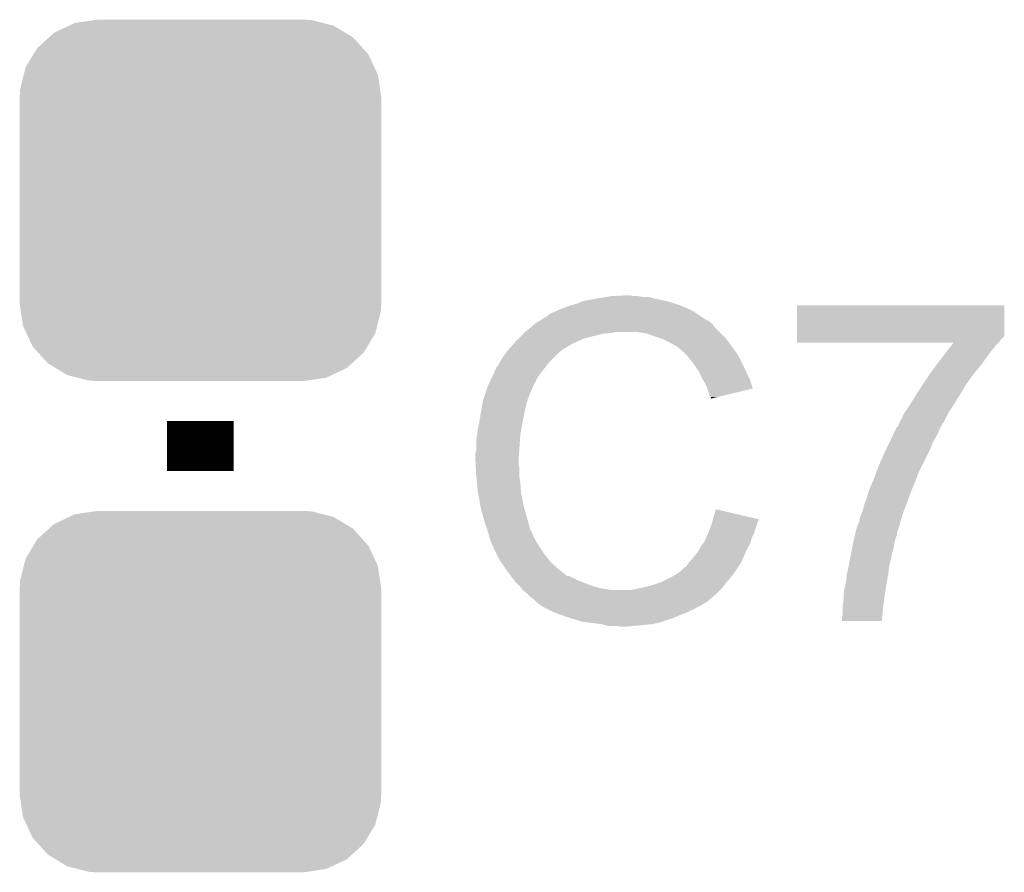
# Model space of a CAD drawing. Extents: x -0.05 to 0.95, y -0.15 to 1.37.
# Tile 18 of 28: x 0.58 to 0.7, y 0.59 to 0.7. Entities that reach past the tile are written whole.
import ezdxf

# ---------------------------------------------------------------- set-up
doc = ezdxf.new("R2010")
doc.units = 0
doc.layers.get('0').update_dxf_attribs({"linetype": 'CONTINUOUS'})
doc.layers.add('ST67W_CLICK_V101_GTO', color=14, linetype='CONTINUOUS')
doc.layers.add('ST67W_CLICK_V101_GTS', color=12, linetype='CONTINUOUS')

# ---------------------------------------------------------------- blocks, each defined once
blk = doc.blocks.new('CUSTOM_76')
for points in [[(-0.01578, 0.02098), (-0.01509, 0.0213), (0.01599, 0.02098), (0.01472, 0.0213)], [(-0.01509, 0.0213), (-0.01273, 0.02165), (0.01472, 0.0213), (0.01336, 0.02165)], [(-0.01273, 0.02165), (-0.0124, 0.0217), (0.01336, 0.02165), (0.0124, 0.0217)], [(-0.01818, 0.01957), (-0.01755, 0.02014), (0.01832, 0.01957), (0.01738, 0.02014)], [(-0.01755, 0.02014), (-0.01578, 0.02098), (0.01738, 0.02014), (0.01599, 0.02098)], [(-0.01957, 0.01832), (-0.01818, 0.01957), (0.01945, 0.01832), (0.01832, 0.01957)], [(-0.02004, 0.01755), (-0.01957, 0.01832), (0.02014, 0.01755), (0.01945, 0.01832)], [(-0.02098, 0.01599), (-0.02004, 0.01755), (0.02088, 0.01599), (0.02014, 0.01755)], [(-0.02121, 0.01509), (-0.02098, 0.01599), (0.0213, 0.01509), (0.02088, 0.01599)], [(-0.02165, 0.01336), (-0.02121, 0.01509), (0.02156, 0.01336), (0.0213, 0.01509)], [(-0.0217, 0.0124), (-0.02165, 0.01336), (0.0217, 0.0124), (0.02156, 0.01336)], [(-0.0217, -0.0124), (-0.0217, 0.0124), (0.0217, -0.0124), (0.0217, 0.0124)], [(-0.02156, -0.01336), (-0.0217, -0.0124), (0.02165, -0.01336), (0.0217, -0.0124)], [(-0.0213, -0.01509), (-0.02156, -0.01336), (0.02121, -0.01509), (0.02165, -0.01336)], [(-0.02088, -0.01599), (-0.0213, -0.01509), (0.02098, -0.01599), (0.02121, -0.01509)], [(-0.02014, -0.01755), (-0.02088, -0.01599), (0.02004, -0.01755), (0.02098, -0.01599)], [(-0.01945, -0.01832), (-0.02014, -0.01755), (0.01957, -0.01832), (0.02004, -0.01755)], [(-0.01832, -0.01957), (-0.01945, -0.01832), (0.01818, -0.01957), (0.01957, -0.01832)], [(-0.01738, -0.02014), (-0.01832, -0.01957), (0.01755, -0.02014), (0.01818, -0.01957)], [(-0.01599, -0.02098), (-0.01738, -0.02014), (0.01578, -0.02098), (0.01755, -0.02014)], [(-0.01472, -0.0213), (-0.01599, -0.02098), (0.01509, -0.0213), (0.01578, -0.02098)], [(-0.01336, -0.02165), (-0.01472, -0.0213), (0.01273, -0.02165), (0.01509, -0.0213)], [(-0.0124, -0.0217), (-0.01336, -0.02165), (0.0124, -0.0217), (0.01273, -0.02165)]]:
    blk.add_solid(points)

msp = doc.modelspace()

# ---------------------------------------------------------------- linework, layer by layer
at = {"layer": 'ST67W_CLICK_V101_GTO', "const_width": 0.008}
msp.add_lwpolyline([(0.601, 0.643), (0.601, 0.649)], dxfattribs=at)
at = {"layer": 'ST67W_CLICK_V101_GTO'}
for points in [[(0.6462, 0.6631), (0.6469, 0.6634), (0.65796, 0.6631), (0.657, 0.6634)], [(0.6469, 0.6634), (0.6485, 0.6637), (0.657, 0.6634), (0.6555, 0.6637)], [(0.6485, 0.6637), (0.6497, 0.6639), (0.6555, 0.6637), (0.6548, 0.6639)], [(0.6497, 0.6639), (0.6503, 0.664), (0.6541, 0.6639), (0.6535, 0.664)], [(0.6503, 0.664), (0.6521, 0.6641), (0.653, 0.664), (0.6526, 0.6641)], [(0.6428, 0.6618), (0.6432, 0.662), (0.66072, 0.6618), (0.66044, 0.662)], [(0.6432, 0.662), (0.6435, 0.6621), (0.66044, 0.662), (0.6603, 0.6621)], [(0.6435, 0.6621), (0.6439, 0.6623), (0.6603, 0.6621), (0.6599, 0.6623)], [(0.6439, 0.6623), (0.6444, 0.6625), (0.6599, 0.6623), (0.6595, 0.6625)], [(0.6444, 0.6625), (0.6449, 0.6627), (0.6595, 0.6625), (0.65905, 0.6627)], [(0.6449, 0.6627), (0.6455, 0.6629), (0.65905, 0.6627), (0.6586, 0.6629)], [(0.6455, 0.6629), (0.6462, 0.6631), (0.6586, 0.6629), (0.65796, 0.6631)], [(0.6726, 0.6592), (0.6726, 0.6629), (0.6975, 0.6592), (0.6975, 0.6629)], [(0.6726, 0.6629), (0.6726, 0.6629), (0.6975, 0.6629), (0.6726, 0.6629)], [(0.64106, 0.6606), (0.6413, 0.6608), (0.6625, 0.6606), (0.6623, 0.6608)], [(0.6413, 0.6608), (0.64147, 0.6609), (0.6623, 0.6608), (0.6622, 0.6609)], [(0.64147, 0.6609), (0.64163, 0.661), (0.6622, 0.6609), (0.662, 0.661)], [(0.64163, 0.661), (0.6418, 0.6611), (0.662, 0.661), (0.6619, 0.6611)], [(0.6418, 0.6611), (0.64263, 0.6616), (0.6618, 0.6611), (0.661, 0.6616)], [(0.6418, 0.6611), (0.6418, 0.6611), (0.6619, 0.6611), (0.6618, 0.6611)], [(0.64263, 0.6616), (0.6428, 0.6617), (0.661, 0.6616), (0.66086, 0.6617)], [(0.6428, 0.6617), (0.6428, 0.6618), (0.66086, 0.6617), (0.66072, 0.6618)], [(0.6398, 0.6595), (0.6399, 0.6596), (0.6494, 0.6595), (0.6504, 0.6596)], [(0.6399, 0.6596), (0.64, 0.6597), (0.6504, 0.6596), (0.6509, 0.6597)], [(0.64, 0.6597), (0.64071, 0.6603), (0.6633, 0.6597), (0.6627, 0.6603)], [(0.64071, 0.6603), (0.64106, 0.6606), (0.6627, 0.6603), (0.6625, 0.6606)], [(0.6546, 0.6595), (0.6534, 0.6597), (0.6635, 0.6595), (0.6633, 0.6597)], [(0.63863, 0.6583), (0.6389, 0.6586), (0.6457, 0.6583), (0.64635, 0.6586)], [(0.6389, 0.6586), (0.6392, 0.6589), (0.64635, 0.6586), (0.647, 0.6589)], [(0.6392, 0.6589), (0.6398, 0.6595), (0.647, 0.6589), (0.6494, 0.6595)], [(0.6557, 0.6591), (0.6546, 0.6595), (0.6639, 0.6591), (0.6635, 0.6595)], [(0.656, 0.659), (0.6557, 0.6591), (0.664, 0.659), (0.6639, 0.6591)], [(0.6566, 0.6588), (0.656, 0.659), (0.66416, 0.6588), (0.664, 0.659)], [(0.6572, 0.6585), (0.6566, 0.6588), (0.6644, 0.6585), (0.66416, 0.6588)], [(0.6574, 0.6584), (0.6572, 0.6585), (0.66447, 0.6584), (0.6644, 0.6585)], [(0.6579, 0.6581), (0.6574, 0.6584), (0.66469, 0.6581), (0.66447, 0.6584)], [(0.6726, 0.6588), (0.6726, 0.6592), (0.6971, 0.6588), (0.6975, 0.6592)], [(0.6726, 0.6585), (0.6726, 0.6588), (0.6969, 0.6585), (0.6971, 0.6588)], [(0.6726, 0.6584), (0.6726, 0.6585), (0.6968, 0.6584), (0.6969, 0.6585)], [(0.69117, 0.6581), (0.6914, 0.6584), (0.6965, 0.6581), (0.6968, 0.6584)], [(0.6372, 0.6565), (0.63769, 0.6572), (0.6433, 0.6565), (0.644, 0.6572)], [(0.63769, 0.6572), (0.6379, 0.6575), (0.644, 0.6572), (0.6444, 0.6575)], [(0.6379, 0.6575), (0.63799, 0.6576), (0.6444, 0.6575), (0.6445, 0.6576)], [(0.63799, 0.6576), (0.63863, 0.6583), (0.6445, 0.6576), (0.6457, 0.6583)], [(0.6583, 0.6579), (0.6579, 0.6581), (0.66483, 0.6579), (0.66469, 0.6581)], [(0.6584, 0.6578), (0.6583, 0.6579), (0.6649, 0.6578), (0.66483, 0.6579)], [(0.65919, 0.6571), (0.6584, 0.6578), (0.6654, 0.6571), (0.6649, 0.6578)], [(0.6904, 0.6571), (0.69117, 0.6581), (0.6957, 0.6571), (0.6965, 0.6581)], [(0.6369, 0.656), (0.63696, 0.6561), (0.64282, 0.656), (0.6429, 0.6561)], [(0.63696, 0.6561), (0.6372, 0.6565), (0.6429, 0.6561), (0.6433, 0.6565)], [(0.6593, 0.657), (0.65919, 0.6571), (0.66546, 0.657), (0.6654, 0.6571)], [(0.65978, 0.6564), (0.6593, 0.657), (0.6658, 0.6564), (0.66546, 0.657)], [(0.6601, 0.656), (0.65978, 0.6564), (0.666, 0.656), (0.6658, 0.6564)], [(0.68933, 0.6557), (0.6904, 0.6571), (0.6947, 0.6557), (0.6957, 0.6571)], [(0.63602, 0.6543), (0.6363, 0.6549), (0.6415, 0.6543), (0.64197, 0.6549)], [(0.6363, 0.655), (0.6364, 0.6551), (0.64204, 0.655), (0.64212, 0.6551)], [(0.6363, 0.6549), (0.6363, 0.655), (0.64197, 0.6549), (0.64204, 0.655)], [(0.6364, 0.6551), (0.6365, 0.6554), (0.64212, 0.6551), (0.64236, 0.6554)], [(0.6365, 0.6554), (0.6367, 0.6556), (0.64236, 0.6554), (0.64251, 0.6556)], [(0.6367, 0.6556), (0.6369, 0.656), (0.64251, 0.6556), (0.64282, 0.656)], [(0.66038, 0.6556), (0.6601, 0.656), (0.6662, 0.6556), (0.666, 0.656)], [(0.6608, 0.655), (0.66038, 0.6556), (0.66647, 0.655), (0.6662, 0.6556)], [(0.66095, 0.6547), (0.6608, 0.655), (0.6666, 0.6547), (0.66647, 0.655)], [(0.68818, 0.6541), (0.6888, 0.655), (0.6934, 0.6541), (0.6941, 0.655)], [(0.6888, 0.655), (0.68933, 0.6557), (0.6941, 0.655), (0.6947, 0.6557)], [(0.6355, 0.6532), (0.63602, 0.6543), (0.64095, 0.6532), (0.6415, 0.6543)], [(0.6613, 0.654), (0.66095, 0.6547), (0.66695, 0.654), (0.6666, 0.6547)], [(0.66136, 0.6539), (0.6613, 0.654), (0.667, 0.6539), (0.66695, 0.654)], [(0.6618, 0.6531), (0.66136, 0.6539), (0.66724, 0.6531), (0.667, 0.6539)], [(0.6877, 0.6534), (0.68818, 0.6541), (0.69293, 0.6534), (0.6934, 0.6541)], [(0.63507, 0.6519), (0.63547, 0.6531), (0.6404, 0.6519), (0.6409, 0.6531)], [(0.63547, 0.6531), (0.6355, 0.6532), (0.6409, 0.6531), (0.64095, 0.6532)], [(0.66185, 0.6529), (0.6618, 0.6531), (0.6673, 0.6529), (0.66724, 0.6531)], [(0.6619, 0.6527), (0.66185, 0.6529), (0.66647, 0.6527), (0.6673, 0.6529)], [(0.6621, 0.6521), (0.6619, 0.6527), (0.66396, 0.6521), (0.66647, 0.6527)], [(0.68695, 0.6522), (0.68758, 0.6532), (0.6922, 0.6522), (0.6928, 0.6532)], [(0.68758, 0.6532), (0.6877, 0.6534), (0.6928, 0.6532), (0.69293, 0.6534)], [(0.63475, 0.6505), (0.63488, 0.6513), (0.64, 0.6505), (0.6402, 0.6513)], [(0.63488, 0.6513), (0.6349, 0.6514), (0.6402, 0.6513), (0.64025, 0.6514)], [(0.6349, 0.6514), (0.63493, 0.6515), (0.64025, 0.6514), (0.6403, 0.6515)], [(0.63493, 0.6515), (0.635, 0.6517), (0.6403, 0.6515), (0.6403, 0.6517)], [(0.635, 0.6517), (0.63503, 0.6518), (0.6403, 0.6517), (0.6404, 0.6518)], [(0.63503, 0.6518), (0.63507, 0.6519), (0.6404, 0.6518), (0.6404, 0.6519)], [(0.6622, 0.6519), (0.6621, 0.6521), (0.66313, 0.6519), (0.66396, 0.6521)], [(0.6623, 0.6518), (0.6622, 0.6519), (0.66271, 0.6518), (0.66313, 0.6519)], [(0.6623, 0.6517), (0.6623, 0.6518), (0.6623, 0.6517), (0.66271, 0.6518)], [(0.6862, 0.651), (0.68695, 0.6522), (0.69144, 0.651), (0.6922, 0.6522)], [(0.6346, 0.6496), (0.63475, 0.6505), (0.6398, 0.6496), (0.64, 0.6505)], [(0.68553, 0.65), (0.6862, 0.651), (0.6908, 0.65), (0.69144, 0.651)], [(0.63439, 0.6485), (0.6346, 0.6496), (0.6396, 0.6485), (0.6398, 0.6496)], [(0.6849, 0.6488), (0.6852, 0.6493), (0.6902, 0.6488), (0.69045, 0.6493)], [(0.6852, 0.6493), (0.6854, 0.6498), (0.69045, 0.6493), (0.6907, 0.6498)], [(0.6854, 0.6498), (0.68553, 0.65), (0.6907, 0.6498), (0.6908, 0.65)], [(0.6342, 0.6473), (0.6343, 0.648), (0.6394, 0.6473), (0.63952, 0.648)], [(0.6343, 0.648), (0.63439, 0.6485), (0.63952, 0.648), (0.6396, 0.6485)], [(0.68431, 0.6477), (0.68455, 0.6482), (0.6896, 0.6477), (0.6898, 0.6482)], [(0.68455, 0.6482), (0.6846, 0.6483), (0.6898, 0.6482), (0.68987, 0.6483)], [(0.6847, 0.6483), (0.6848, 0.6485), (0.68987, 0.6483), (0.69, 0.6485)], [(0.6848, 0.6485), (0.6849, 0.6488), (0.69, 0.6485), (0.6901, 0.6488)], [(0.6849, 0.6488), (0.6849, 0.6488), (0.6901, 0.6488), (0.6902, 0.6488)], [(0.6341, 0.6466), (0.6342, 0.6473), (0.63935, 0.6466), (0.6394, 0.6473)], [(0.6341, 0.6455), (0.6341, 0.6466), (0.63927, 0.6455), (0.63935, 0.6466)], [(0.68369, 0.6464), (0.68403, 0.6471), (0.6889, 0.6464), (0.6893, 0.6471)], [(0.68403, 0.6471), (0.68431, 0.6477), (0.6893, 0.6471), (0.6896, 0.6477)], [(0.634, 0.6451), (0.6341, 0.6455), (0.63924, 0.6451), (0.63927, 0.6455)], [(0.6825, 0.6438), (0.68332, 0.6456), (0.6877, 0.6438), (0.6886, 0.6456)], [(0.68332, 0.6456), (0.6835, 0.646), (0.6886, 0.6456), (0.68875, 0.646)], [(0.6835, 0.646), (0.68369, 0.6464), (0.68875, 0.646), (0.6889, 0.6464)], [(0.634, 0.6445), (0.634, 0.6451), (0.6392, 0.6445), (0.63924, 0.6451)], [(0.63404, 0.6436), (0.634, 0.6445), (0.6392, 0.6436), (0.6392, 0.6445)], [(0.63406, 0.6433), (0.63404, 0.6436), (0.6393, 0.6433), (0.6392, 0.6436)], [(0.6341, 0.6425), (0.63406, 0.6433), (0.6393, 0.6425), (0.6393, 0.6433)], [(0.68212, 0.6428), (0.6825, 0.6438), (0.6872, 0.6428), (0.6877, 0.6438)], [(0.63413, 0.6422), (0.6341, 0.6425), (0.6393, 0.6422), (0.6393, 0.6425)], [(0.63419, 0.6416), (0.63413, 0.6422), (0.6394, 0.6416), (0.6393, 0.6422)], [(0.6817, 0.6417), (0.68212, 0.6428), (0.6868, 0.6417), (0.6872, 0.6428)], [(0.6343, 0.6405), (0.63419, 0.6416), (0.63948, 0.6405), (0.6394, 0.6416)], [(0.68121, 0.6405), (0.6813, 0.6408), (0.6863, 0.6405), (0.68642, 0.6408)], [(0.6813, 0.6408), (0.6817, 0.6417), (0.68642, 0.6408), (0.6868, 0.6417)], [(0.63434, 0.6403), (0.6343, 0.6405), (0.6395, 0.6403), (0.63948, 0.6405)], [(0.6346, 0.6388), (0.63434, 0.6403), (0.6398, 0.6388), (0.6395, 0.6403)], [(0.6807, 0.639), (0.681, 0.6398), (0.68574, 0.639), (0.68604, 0.6398)], [(0.681, 0.6398), (0.68121, 0.6405), (0.68604, 0.6398), (0.6863, 0.6405)], [(0.6348, 0.638), (0.6346, 0.6388), (0.64003, 0.638), (0.6398, 0.6388)], [(0.6626, 0.6375), (0.6629, 0.6384), (0.66672, 0.6375), (0.6629, 0.6384)], [(0.6805, 0.6382), (0.6807, 0.639), (0.68544, 0.6382), (0.68574, 0.639)], [(0.63497, 0.6374), (0.6348, 0.638), (0.6402, 0.6374), (0.64003, 0.638)], [(0.6352, 0.6366), (0.63497, 0.6374), (0.64041, 0.6366), (0.6402, 0.6374)], [(0.66245, 0.6369), (0.6625, 0.6371), (0.6679, 0.6369), (0.668, 0.6371)], [(0.6625, 0.6371), (0.66252, 0.6372), (0.668, 0.6371), (0.668, 0.6372)], [(0.66252, 0.6372), (0.6626, 0.6375), (0.668, 0.6372), (0.66672, 0.6375)], [(0.6801, 0.637), (0.6802, 0.6375), (0.68506, 0.637), (0.68522, 0.6375)], [(0.6802, 0.6375), (0.68046, 0.6381), (0.68522, 0.6375), (0.6854, 0.6381)], [(0.68046, 0.6381), (0.6805, 0.6382), (0.6854, 0.6381), (0.68544, 0.6382)], [(0.63543, 0.6359), (0.6352, 0.6366), (0.6406, 0.6359), (0.64041, 0.6366)], [(0.6621, 0.6359), (0.66217, 0.6361), (0.66756, 0.6359), (0.6676, 0.6361)], [(0.66217, 0.6361), (0.66232, 0.6365), (0.6676, 0.6361), (0.6678, 0.6365)], [(0.66232, 0.6365), (0.6624, 0.6367), (0.6678, 0.6365), (0.66785, 0.6367)], [(0.6624, 0.6367), (0.66245, 0.6369), (0.66785, 0.6367), (0.6679, 0.6369)], [(0.6797, 0.6359), (0.6799, 0.6365), (0.68472, 0.6359), (0.68491, 0.6365)], [(0.6799, 0.6365), (0.6801, 0.637), (0.68491, 0.6365), (0.68506, 0.637)], [(0.63547, 0.6358), (0.63543, 0.6359), (0.6407, 0.6358), (0.6406, 0.6359)], [(0.63553, 0.6356), (0.63547, 0.6358), (0.6408, 0.6356), (0.6407, 0.6358)], [(0.6356, 0.6354), (0.63553, 0.6356), (0.64087, 0.6354), (0.6408, 0.6356)], [(0.63562, 0.6353), (0.6356, 0.6354), (0.6409, 0.6353), (0.64087, 0.6354)], [(0.6357, 0.635), (0.63562, 0.6353), (0.64105, 0.635), (0.6409, 0.6353)], [(0.6358, 0.6347), (0.6357, 0.635), (0.6412, 0.6347), (0.64105, 0.635)], [(0.6615, 0.6345), (0.66171, 0.635), (0.66706, 0.6345), (0.6672, 0.635)], [(0.66171, 0.635), (0.66197, 0.6356), (0.6672, 0.635), (0.6675, 0.6356)], [(0.66197, 0.6356), (0.6621, 0.6359), (0.6675, 0.6356), (0.66756, 0.6359)], [(0.67944, 0.6347), (0.67957, 0.6353), (0.6844, 0.6347), (0.6846, 0.6353)], [(0.67957, 0.6353), (0.67961, 0.6355), (0.6846, 0.6353), (0.6846, 0.6355)], [(0.67961, 0.6355), (0.6797, 0.6359), (0.6846, 0.6355), (0.68472, 0.6359)], [(0.6359, 0.6344), (0.6358, 0.6347), (0.64139, 0.6344), (0.6412, 0.6347)], [(0.636, 0.6342), (0.6359, 0.6344), (0.64151, 0.6342), (0.64139, 0.6344)], [(0.63614, 0.6339), (0.636, 0.6342), (0.6417, 0.6339), (0.64151, 0.6342)], [(0.63656, 0.633), (0.63614, 0.6339), (0.6423, 0.633), (0.6417, 0.6339)], [(0.6608, 0.6334), (0.6609, 0.6336), (0.66651, 0.6334), (0.6666, 0.6336)], [(0.6609, 0.6336), (0.6611, 0.634), (0.6666, 0.6336), (0.66683, 0.634)], [(0.6611, 0.634), (0.66134, 0.6343), (0.66683, 0.634), (0.667, 0.6343)], [(0.66134, 0.6343), (0.6615, 0.6345), (0.667, 0.6343), (0.66706, 0.6345)], [(0.67911, 0.6331), (0.6792, 0.6336), (0.684, 0.6331), (0.68417, 0.6336)], [(0.6792, 0.6336), (0.67922, 0.6337), (0.68417, 0.6336), (0.6842, 0.6337)], [(0.67922, 0.6337), (0.67935, 0.6343), (0.6842, 0.6337), (0.6843, 0.6343)], [(0.67935, 0.6343), (0.67944, 0.6347), (0.6843, 0.6343), (0.6844, 0.6347)], [(0.6368, 0.6325), (0.63656, 0.633), (0.6427, 0.6325), (0.6423, 0.633)], [(0.63713, 0.632), (0.6368, 0.6325), (0.6431, 0.632), (0.6427, 0.6325)], [(0.6598, 0.6322), (0.6601, 0.6325), (0.66599, 0.6322), (0.66612, 0.6325)], [(0.6601, 0.6325), (0.6604, 0.6329), (0.66612, 0.6325), (0.66629, 0.6329)], [(0.6604, 0.6329), (0.6608, 0.6334), (0.66629, 0.6329), (0.66651, 0.6334)], [(0.67884, 0.6317), (0.67898, 0.6324), (0.6837, 0.6317), (0.6839, 0.6324)], [(0.67898, 0.6324), (0.679, 0.6325), (0.6839, 0.6324), (0.68391, 0.6325)], [(0.679, 0.6325), (0.67911, 0.6331), (0.68391, 0.6325), (0.684, 0.6331)], [(0.63767, 0.6312), (0.63713, 0.632), (0.644, 0.6312), (0.6431, 0.632)], [(0.6378, 0.631), (0.63767, 0.6312), (0.64425, 0.631), (0.644, 0.6312)], [(0.6588, 0.6311), (0.6591, 0.6314), (0.6653, 0.6311), (0.6655, 0.6314)], [(0.6591, 0.6314), (0.6593, 0.6315), (0.6655, 0.6314), (0.66557, 0.6315)], [(0.6593, 0.6315), (0.6595, 0.6318), (0.66557, 0.6315), (0.66577, 0.6318)], [(0.6595, 0.6318), (0.65965, 0.632), (0.66577, 0.6318), (0.6659, 0.632)], [(0.65965, 0.632), (0.6598, 0.6322), (0.6659, 0.632), (0.66599, 0.6322)], [(0.67864, 0.6308), (0.6788, 0.6315), (0.6836, 0.6308), (0.68368, 0.6315)], [(0.6788, 0.6315), (0.67884, 0.6317), (0.68368, 0.6315), (0.6837, 0.6317)], [(0.63826, 0.6304), (0.6378, 0.631), (0.645, 0.6304), (0.64425, 0.631)], [(0.63842, 0.6302), (0.63826, 0.6304), (0.6456, 0.6302), (0.6452, 0.6304)], [(0.63826, 0.6304), (0.63826, 0.6304), (0.6452, 0.6304), (0.645, 0.6304)], [(0.63849, 0.6301), (0.63842, 0.6302), (0.6459, 0.6301), (0.6456, 0.6302)], [(0.63865, 0.6299), (0.63849, 0.6301), (0.6462, 0.6299), (0.6459, 0.6301)], [(0.6564, 0.6297), (0.6576, 0.6303), (0.6642, 0.6297), (0.66473, 0.6303)], [(0.6576, 0.6303), (0.65795, 0.6305), (0.66473, 0.6303), (0.6649, 0.6305)], [(0.65795, 0.6305), (0.6583, 0.6307), (0.6649, 0.6305), (0.66503, 0.6307)], [(0.6583, 0.6307), (0.6588, 0.6311), (0.66503, 0.6307), (0.6653, 0.6311)], [(0.6785, 0.6296), (0.6786, 0.6306), (0.68339, 0.6296), (0.68356, 0.6306)], [(0.6786, 0.6306), (0.67864, 0.6308), (0.68356, 0.6306), (0.6836, 0.6308)], [(0.6388, 0.6297), (0.63865, 0.6299), (0.64673, 0.6297), (0.6462, 0.6299)], [(0.6389, 0.6296), (0.6388, 0.6297), (0.647, 0.6296), (0.64673, 0.6297)], [(0.6393, 0.6292), (0.6389, 0.6296), (0.648, 0.6292), (0.647, 0.6296)], [(0.63954, 0.6289), (0.6393, 0.6292), (0.6491, 0.6289), (0.648, 0.6292)], [(0.6397, 0.6287), (0.63954, 0.6289), (0.6503, 0.6287), (0.6491, 0.6289)], [(0.6531, 0.6288), (0.6536, 0.6289), (0.6635, 0.6288), (0.6636, 0.6289)], [(0.6536, 0.6289), (0.6541, 0.629), (0.6636, 0.6289), (0.66367, 0.629)], [(0.6541, 0.629), (0.6553, 0.6293), (0.66367, 0.629), (0.6639, 0.6293)], [(0.6553, 0.6293), (0.6564, 0.6297), (0.6639, 0.6293), (0.6642, 0.6297)], [(0.6783, 0.6288), (0.67837, 0.6291), (0.68325, 0.6288), (0.6833, 0.6291)], [(0.67837, 0.6291), (0.6785, 0.6296), (0.6833, 0.6291), (0.68339, 0.6296)], [(0.6402, 0.6283), (0.6397, 0.6287), (0.663, 0.6283), (0.6634, 0.6287)], [(0.6406, 0.6279), (0.6402, 0.6283), (0.66254, 0.6279), (0.663, 0.6283)], [(0.641, 0.6276), (0.6406, 0.6279), (0.6622, 0.6276), (0.66254, 0.6279)], [(0.6527, 0.6287), (0.6531, 0.6288), (0.6634, 0.6287), (0.6635, 0.6288)], [(0.6782, 0.6281), (0.6783, 0.6288), (0.68315, 0.6281), (0.68325, 0.6288)], [(0.6782, 0.6274), (0.6782, 0.6281), (0.68305, 0.6274), (0.68315, 0.6281)], [(0.6412, 0.6274), (0.641, 0.6276), (0.662, 0.6274), (0.6621, 0.6276)], [(0.641, 0.6276), (0.641, 0.6276), (0.6621, 0.6276), (0.6622, 0.6276)], [(0.6413, 0.6273), (0.6412, 0.6274), (0.6618, 0.6273), (0.662, 0.6274)], [(0.6415, 0.6271), (0.6413, 0.6273), (0.6615, 0.6271), (0.6618, 0.6273)], [(0.6418, 0.6269), (0.6415, 0.6271), (0.66117, 0.6269), (0.6615, 0.6271)], [(0.6419, 0.6268), (0.6419, 0.6269), (0.661, 0.6268), (0.66117, 0.6269)], [(0.6435, 0.626), (0.6419, 0.6268), (0.6594, 0.626), (0.661, 0.6268)], [(0.6781, 0.6268), (0.67815, 0.6271), (0.68297, 0.6268), (0.683, 0.6271)], [(0.6781, 0.6258), (0.6781, 0.6268), (0.68288, 0.6258), (0.68297, 0.6268)], [(0.67815, 0.6271), (0.6782, 0.6274), (0.683, 0.6271), (0.68305, 0.6274)], [(0.64435, 0.6257), (0.6435, 0.626), (0.6586, 0.6257), (0.6594, 0.626)], [(0.6452, 0.6254), (0.64435, 0.6257), (0.6579, 0.6254), (0.6586, 0.6257)], [(0.6468, 0.6249), (0.6452, 0.6254), (0.6564, 0.6249), (0.6579, 0.6254)], [(0.678, 0.6254), (0.6781, 0.6258), (0.68284, 0.6254), (0.68288, 0.6258)], [(0.678, 0.625), (0.678, 0.6254), (0.6828, 0.625), (0.68284, 0.6254)], [(0.6476, 0.6248), (0.6468, 0.6249), (0.6561, 0.6248), (0.6564, 0.6249)], [(0.6492, 0.6246), (0.6476, 0.6248), (0.6552, 0.6246), (0.6561, 0.6248)], [(0.64955, 0.6245), (0.6492, 0.6246), (0.6542, 0.6245), (0.6552, 0.6246)], [(0.6499, 0.6244), (0.64955, 0.6245), (0.6531, 0.6244), (0.6542, 0.6245)], [(0.6514, 0.6243), (0.651, 0.6244), (0.652, 0.6243), (0.6531, 0.6244)]]:
    msp.add_solid(points, dxfattribs=at)

# ---------------------------------------------------------------- block references
at = {"layer": 'ST67W_CLICK_V101_GTS'}
for p in [(0.601, 0.6755), (0.601, 0.6165)]:
    msp.add_blockref('CUSTOM_76', p, dxfattribs=at)

doc.saveas('drawing.dxf')
